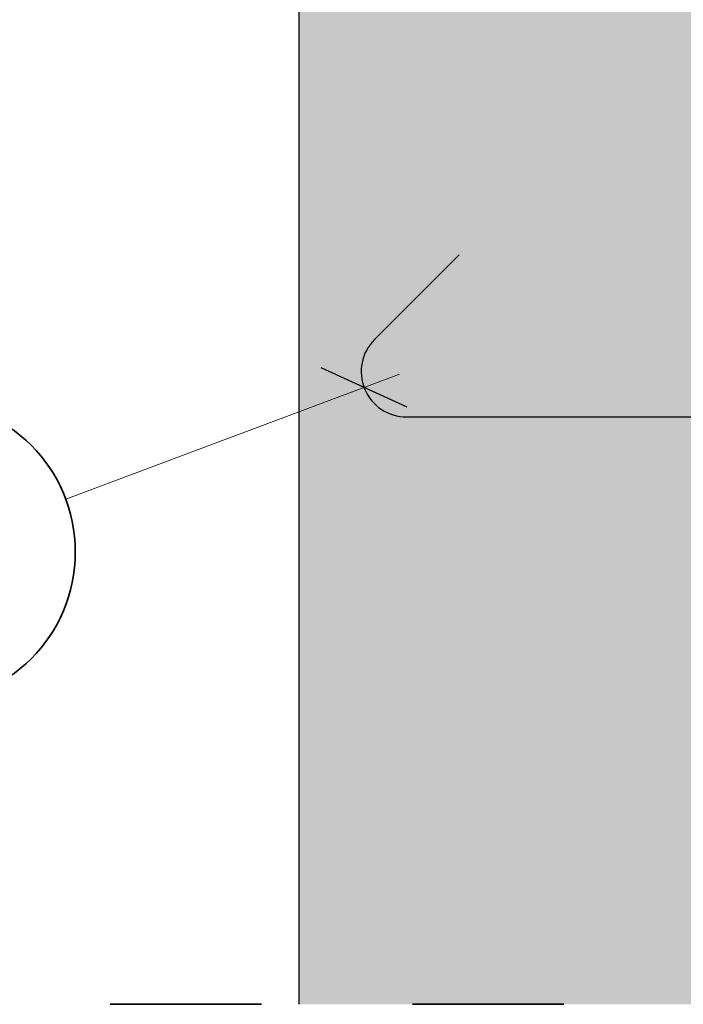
# Model space of a CAD drawing. Header units: millimetres. Extents: x -80 to 34, y 0 to 18.
# Tile 7 of 135: x 9.164 to 9.603, y 2.907 to 3.559. Entities that reach past the tile are written whole.
import ezdxf

# ---------------------------------------------------------------- set-up
doc = ezdxf.new("R2010")
doc.units = ezdxf.units.MM
doc.linetypes.add('HIDDEN', pattern=[0.375, 0.25, -0.125])
doc.layers.add('Geschnittene Kanten', color=7, linetype='Continuous', lineweight=20)
doc.layers.add('Schraffuren', color=7, linetype='Continuous', lineweight=20)

msp = doc.modelspace()

# ---------------------------------------------------------------- hatches: boundary and pattern name
at = {"lineweight": 25, "true_color": 0xcef2bf}
msp.add_hatch(color=254, dxfattribs=at).paths.add_polyline_path([(9.348804, 2.907143), (9.648803, 2.907143), (9.648803, 6.267879), (9.348804, 6.267879)])

# ---------------------------------------------------------------- linework, layer by layer
at = {"color": 2, "linetype": 'HIDDEN', "lineweight": 35, "ltscale": 0.25}
msp.add_line((9.223804, 2.907143), (9.773804, 2.907143), dxfattribs=at)
at = {"layer": 'Geschnittene Kanten', "color": 3, "linetype": 'Continuous', "lineweight": 25}
msp.add_line((9.348804, 2.907143), (9.348804, 6.267879), dxfattribs=at)
at = {"layer": 'Schraffuren', "color": 3, "linetype": 'Continuous', "lineweight": 25}
for p, q in [((9.454674, 3.403157), (9.39859, 3.347074)), ((9.420146, 3.302395), (9.363266, 3.328298)), ((9.419803, 3.295861), (10.568803, 3.295861))]:
    msp.add_line(p, q, dxfattribs=at)
at = {"layer": 'Schraffuren', "color": 5, "linetype": 'Continuous', "lineweight": 18}
msp.add_line((9.194363, 3.241503), (9.41512, 3.324108), dxfattribs=at)
at = {"layer": 'Schraffuren', "color": 2, "linetype": 'Continuous', "lineweight": 35}
msp.add_circle((9.100705, 3.206458), 0.1, dxfattribs=at)
at = {"layer": 'Schraffuren', "color": 3, "linetype": 'Continuous', "lineweight": 25}
msp.add_arc((9.419803, 3.325861), 0.03, 135, 270, dxfattribs=at)

doc.saveas('drawing.dxf')
